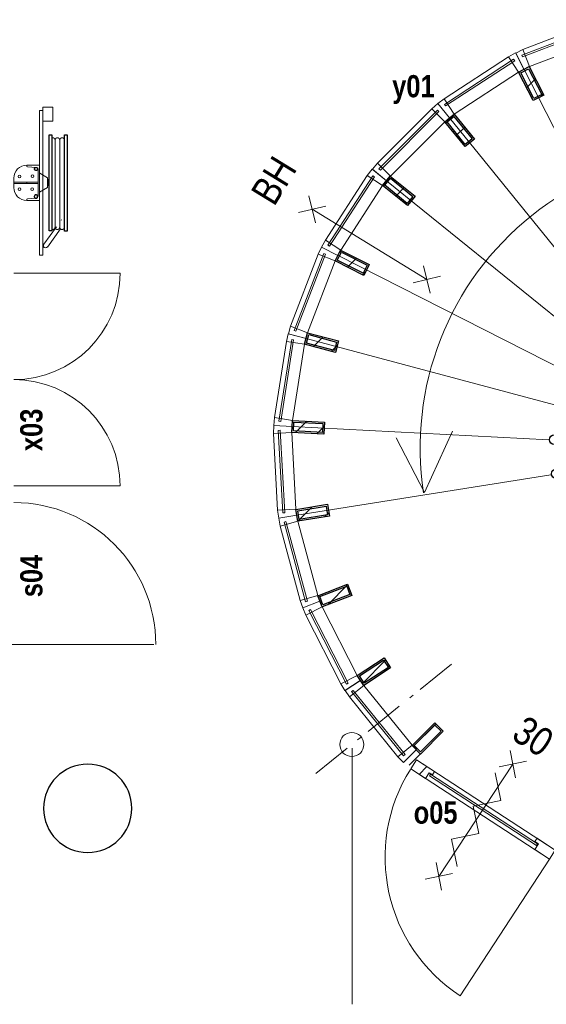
# Model space of a CAD drawing. Header units: millimetres. Extents: x 18442 to 242186, y -49554 to 63508.
# Tile 43 of 175: x 168662 to 171941, y -11329 to -5197. Entities that reach past the tile are written whole.
import ezdxf
from ezdxf.enums import TextEntityAlignment as Align

# ---------------------------------------------------------------- set-up
doc = ezdxf.new("R2010")
doc.units = ezdxf.units.MM
doc.header["$LTSCALE"] = 400
doc.linetypes.add('STYLE_06', pattern=[1.041641, 0.625, -0.208282, 0.069427, -0.138931])
for name, color, linetype, lineweight in [('BA-Brandveiligheid', 7, 'Continuous', 15), ('Binnenkozijnen', 140, 'Continuous', 15), ('Dimension-Binnen', 92, 'Continuous', 25), ('Kozijnmerken', 43, 'Continuous', 9), ('Lijn-stramien', 92, 'STYLE_06', 9), ('mat-beton (ihwg)', 5, 'Continuous', 25), ('mat-glas-hor', 140, 'Continuous', 15), ('mat-naaldhout', 140, 'Continuous', 15), ('mat-staal', 5, 'Continuous', 25), ('None', 7, 'Continuous', 9), ('Tekst', 140, 'Continuous', 15)]:
    doc.layers.add(name, color=color, linetype=linetype, lineweight=lineweight)
doc.layers.get('Dimension-Binnen').off()
doc.layers.get('Kozijnmerken').off()
doc.styles.add('Arial Narrow', font='ARIALN.TTF', dxfattribs={"height": 211.666667})
doc.styles.add('Arial Narrow (bold)', font='ARIALNB.TTF', dxfattribs={"height": 172.861111})

# ---------------------------------------------------------------- blocks, each defined once
blk = doc.blocks.new('*U42')
at = {"layer": 'None', "color": 140, "linetype": 'Continuous', "lineweight": 15, "flags": 128}
blk.add_lwpolyline([(-21.4, 110), (58.6, 110), (58.6, 106.7, -0.391021), (52.6, 100.2), (-0.9, 95.9, 0.391021), (-12.4, 83.5), (-12.4, -83.5, 0.391021), (-0.9, -95.9), (52.6, -100.2, -0.391021), (58.6, -106.7), (58.6, -110), (-21.4, -110)], format="xyb", close=True, dxfattribs=at)
blk = doc.blocks.new('*U43')
at = {"layer": 'None', "color": 253, "linetype": 'Continuous', "lineweight": 5}
for p, q in [((96.625, -278), (96.625, 266)), ((125.704, -278), (125.704, 266)), ((50.42, -31.849), (50.42, 29))]:
    blk.add_line(p, q, dxfattribs=at)
at = {"layer": 'None', "color": 140, "linetype": 'Continuous', "lineweight": 15}
for p, q in [((50.42, 29), (1.453, 57.31)), ((0, -61), (50.42, -31.849))]:
    blk.add_line(p, q, dxfattribs=at)
at = {"layer": 'None', "color": 92, "linetype": 'Continuous', "lineweight": 25}
for points in [[(60.916, 296), (76.476, 296), (76.476, -300), (60.916, -300)], [(154.785, 296), (171.344, 296), (171.344, -302), (154.785, -302)]]:
    blk.add_lwpolyline(points, close=True, dxfattribs=at)
at = {"layer": 'None', "color": 253, "linetype": 'Continuous', "lineweight": 5}
blk.add_lwpolyline([(50.929, 18), (60.916, 18), (60.916, -18), (50.929, -18)], close=True, dxfattribs=at)
for points, knots in [([(96.866, 264), (96.866, 268.997), (93.792, 272.9335), (90.718, 276.87), (85.875, 278.0735), (81.032, 279.277), (76.476, 277.238)], [0, 0, 0, 0.333549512, 0.333549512, 0.666828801, 0.666828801, 1, 1, 1]), ([(125.825, 264), (125.825, 267.886), (123.8855, 271.2505), (121.946, 274.615), (118.586, 276.5575), (115.226, 278.5), (107.466, 278.5), (104.106, 276.5575), (100.746, 274.615), (98.806, 271.2505), (96.866, 267.886), (96.866, 264)], [0, 0, 0, 0.166769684, 0.166769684, 0.333423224, 0.333423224, 0.499994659, 0.666566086, 0.666566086, 0.833226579, 0.833226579, 1, 1, 1]), ([(154.785, 264), (154.785, 267.886), (152.845, 271.2505), (150.905, 274.615), (147.5455, 276.5575), (144.186, 278.5), (140.306, 278.5), (136.426, 278.5), (133.066, 276.5575), (129.706, 274.615), (127.7655, 271.2505), (125.825, 267.886), (125.825, 264)], [0, 0, 0, 0.166772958, 0.166772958, 0.333424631, 0.333424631, 0.499985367, 0.499985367, 0.666556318, 0.666556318, 0.833223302, 0.833223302, 1, 1, 1]), ([(76.477, -291.432), (81.039, -293.343), (85.8175, -292.072), (90.596, -290.801), (93.6105, -286.876), (96.625, -282.951), (96.625, -278)], [0, 0, 0, 0.333165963, 0.333165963, 0.666458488, 0.666458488, 1, 1, 1]), ([(96.625, -278), (96.625, -281.901), (98.573, -285.2795), (100.521, -288.658), (103.895, -290.609), (107.269, -292.56), (111.165, -292.56), (115.061, -292.56), (118.435, -290.609), (121.809, -288.658), (123.7565, -285.2795), (125.704, -281.901), (125.704, -278)], [0, 0, 0, 0.166754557, 0.166754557, 0.333426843, 0.333426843, 0.500005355, 0.500005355, 0.666583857, 0.666583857, 0.833249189, 0.833249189, 1, 1, 1]), ([(125.704, -278), (125.704, -281.901), (127.6525, -285.2795), (129.601, -288.658), (132.975, -290.609), (136.349, -292.56), (140.245, -292.56), (144.141, -292.56), (147.5145, -290.609), (150.888, -288.658), (152.836, -285.2795), (154.784, -281.901), (154.784, -278)], [0, 0, 0, 0.166757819, 0.166757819, 0.333436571, 0.333436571, 0.500014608, 0.500014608, 0.666582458, 0.666582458, 0.833245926, 0.833245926, 1, 1, 1])]:
    blk.add_open_spline(points, degree=2, knots=knots, dxfattribs=at)
blk = doc.blocks.new('BSH')
at = {"layer": 'None', "color": 140, "linetype": 'Continuous', "lineweight": 15}
for p, q in [((0, -61), (0, 111.155)), ((-159.8585, -36.7557), (-159.8585, 32.756)), ((-80, -6.8893), (-80, 2.8892))]:
    blk.add_line(p, q, dxfattribs=at)
at = {"layer": 'None', "color": 253, "linetype": 'Continuous', "lineweight": 5}
for p, q in [((135.277, -233.0824), (136.142, -233.8294)), ((27.7468, -383.0008), (105.0969, -276.5164)), ((130.6676, -289.4337), (48.7568, -402.0618))]:
    blk.add_line(p, q, dxfattribs=at)
at = {"layer": 'None', "color": 140, "linetype": 'Continuous', "lineweight": 15}
for points in [[(0, 448), (20, 448), (20, -452), (0, -452)], [(20, 469.75), (82, 469.75), (82, 382.75), (20, 382.75)], [(-160, 2.8892), (-9, 2.8892), (-9, -6.8893), (-160, -6.8893)]]:
    blk.add_lwpolyline(points, close=True, dxfattribs=at)
at = {"layer": 'None', "color": 8, "linetype": 'Continuous', "lineweight": 5}
for centre in [(-124, 37.275), (-44.5, 38.775), (-124, -41.275), (-45, -41.275)]:
    blk.add_circle(centre, 8.5, dxfattribs=at)
at = {"layer": 'None', "color": 140, "linetype": 'Continuous', "lineweight": 15}
for centre, start, end in [((-80, 28), 90, 180), ((-80, -32), 180, 270)]:
    blk.add_arc(centre, 80, start, end, dxfattribs=at)
at = {"layer": 'None', "color": 9, "linetype": 'Continuous', "lineweight": 5}
blk.add_arc((38.2528, -392.5302), 14.18399, 137.790600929, 325.770923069, dxfattribs=at)
at = {"layer": 'None', "color": 92, "linetype": 'Continuous', "lineweight": 25}
for points, knots in [([(-11.70075, 86.5025), (-12.2626, 89.0317), (-14.0137, 90.9408), (-15.7648, 92.8499), (-18.23575, 93.6275), (-20.7067, 94.4051), (-23.236, 93.84325), (-25.7653, 93.2814), (-27.67445, 91.53015), (-29.5836, 89.7789), (-30.36125, 87.3079), (-31.1389, 84.8369), (-30.57705, 82.3077), (-30.0152, 79.7785), (-28.26385, 77.8694), (-26.5125, 75.9603), (-24.0415, 75.1827), (-21.5705, 74.4051), (-19.0412, 74.96695), (-16.5119, 75.5288), (-14.60305, 77.28005), (-12.6942, 79.0313), (-11.91655, 81.5023), (-11.1389, 83.9733), (-11.70075, 86.5025)], [0, 0, 0, 0.0833344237, 0.0833344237, 0.1666618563, 0.1666618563, 0.2499968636, 0.2499968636, 0.3333348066, 0.3333348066, 0.4166657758, 0.4166657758, 0.5000000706, 0.5000000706, 0.583336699, 0.583336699, 0.666668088, 0.666668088, 0.7500039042, 0.7500039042, 0.8333377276, 0.8333377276, 0.9166657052, 0.9166657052, 1, 1, 1]), ([(-11.75695, -89.71225), (-12.375, -92.4944), (-14.3012, -94.5944), (-16.2274, -96.6944), (-18.94545, -97.54975), (-21.6635, -98.4051), (-24.4457, -97.78705), (-27.2279, -97.169), (-29.328, -95.24265), (-31.4281, -93.3163), (-32.2835, -90.5982), (-33.1389, -87.8801), (-32.52085, -85.09795), (-31.9028, -82.3158), (-29.97635, -80.2158), (-28.0499, -78.1158), (-25.3318, -77.26045), (-22.6137, -76.4051), (-19.83145, -77.02315), (-17.0492, -77.6412), (-14.94945, -79.56755), (-12.8497, -81.4939), (-11.9943, -84.212), (-11.1389, -86.9301), (-11.75695, -89.71225)], [0, 0, 0, 0.083334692, 0.083334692, 0.1666618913, 0.1666618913, 0.2499964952, 0.2499964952, 0.3333343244, 0.3333343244, 0.4166651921, 0.4166651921, 0.4999998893, 0.4999998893, 0.5833365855, 0.5833365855, 0.6666673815, 0.6666673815, 0.7500034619, 0.7500034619, 0.8333376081, 0.8333376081, 0.9166653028, 0.9166653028, 1, 1, 1])]:
    blk.add_open_spline(points, degree=2, knots=knots, dxfattribs=at)
at = {"layer": 'None', "color": 7}
blk.add_blockref('*U43', (0, 0), dxfattribs=at)
at = {"layer": 'None', "color": 140, "rotation": 180}
blk.add_blockref('*U42', (-21.4, -2), dxfattribs=at)
blk = doc.blocks.new('Sanitairunit oudbouw met schacht (2D)')
at = {"layer": 'None', "color": 43, "linetype": 'Continuous', "lineweight": 9}
for p, q in [((6032, -1144.5), (5370, -1144.5)), ((6032, -2468.5), (5370, -2468.5)), ((6241, -3456), (5357, -3456))]:
    blk.add_line(p, q, dxfattribs=at)
for centre, radius, start, end in [((5370, -1144.5), 662, 270, 0), ((5370, -2468.5), 662, 0, 90), ((5370, -3456), 884, 0, 90)]:
    blk.add_arc(centre, radius, start, end, dxfattribs=at)
at = {"layer": 'Dimension-Binnen', "color": 7}
blk.add_blockref('BSH', (5530, -579), dxfattribs=at)
blk = doc.blocks.new('Kolom O 550')
at = {"layer": 'mat-beton (ihwg)', "lineweight": 25}
blk.add_circle((0, 0), 275, dxfattribs=at)
blk = doc.blocks.new('*X1062')
at = {"layer": 'None', "lineweight": 9}
blk.add_line((-7209.5, -987), (-7171.7, -949.2), dxfattribs=at)
blk = doc.blocks.new('*X1063')
at = {"layer": 'None', "lineweight": 25}
blk.add_line((-7389.7, -1591.4), (-7376.4, -1578.2), dxfattribs=at)
blk = doc.blocks.new('*X1064')
at = {"layer": 'None', "lineweight": 9}
blk.add_line((-7414.1, -1757.2), (-7410.5, -1753.7), dxfattribs=at)
blk = doc.blocks.new('*X1065')
at = {"layer": 'None', "lineweight": 9}
blk.add_line((-7364, -1990), (-7326.7, -1952.7), dxfattribs=at)
blk = doc.blocks.new('*X1066')
at = {"layer": 'None', "lineweight": 9}
blk.add_line((-7267.4, -2176.3), (-7231.9, -2140.8), dxfattribs=at)
blk = doc.blocks.new('*X1067')
at = {"layer": 'None', "lineweight": 9}
blk.add_line((-7131.6, -2323.2), (-7115, -2306.7), dxfattribs=at)
blk = doc.blocks.new('*X1068')
at = {"layer": 'None', "lineweight": 9}
blk.add_line((-6573.1, -2613.3), (-6546.9, -2587.1), dxfattribs=at)
blk = doc.blocks.new('*X1069')
at = {"layer": 'None', "lineweight": 9}
blk.add_line((-6333.9, -2657), (-6301.4, -2624.4), dxfattribs=at)
blk = doc.blocks.new('*X1070')
at = {"layer": 'None', "lineweight": 25}
blk.add_line((-6146, -2610.5), (-6104.2, -2568.6), dxfattribs=at)
blk = doc.blocks.new('*X1071')
at = {"layer": 'None', "lineweight": 9}
blk.add_line((-5937, -2542.9), (-5896.9, -2502.8), dxfattribs=at)
blk = doc.blocks.new('*X1072')
at = {"layer": 'None', "lineweight": 9}
blk.add_line((-5492.5, -2098.4), (-5454, -2059.8), dxfattribs=at)
blk = doc.blocks.new('*X1073')
at = {"layer": 'None', "lineweight": 25}
blk.add_line((-5428.3, -1892.7), (-5385.9, -1850.3), dxfattribs=at)
blk = doc.blocks.new('*X1074')
at = {"layer": 'None', "lineweight": 9}
blk.add_line((-5368.1, -1691.1), (-5345.4, -1668.4), dxfattribs=at)
blk = doc.blocks.new('*X1075')
at = {"layer": 'None', "lineweight": 9}
blk.add_line((-5416, -1456.2), (-5380.4, -1420.6), dxfattribs=at)
blk = doc.blocks.new('*X1076')
at = {"layer": 'None', "lineweight": 9}
blk.add_line((-5563.5, -1038), (-5558.2, -1032.7), dxfattribs=at)
blk = doc.blocks.new('*X1077')
at = {"layer": 'None', "lineweight": 9}
blk.add_line((-5703.9, -895.6), (-5670.6, -862.2), dxfattribs=at)
blk = doc.blocks.new('*X1078')
at = {"layer": 'None', "lineweight": 9}
blk.add_line((-5865.6, -774.4), (-5824.5, -733.3), dxfattribs=at)
blk = doc.blocks.new('*X1079')
at = {"layer": 'None', "lineweight": 9}
blk.add_line((-6054.3, -680.2), (-6012.7, -638.7), dxfattribs=at)
blk = doc.blocks.new('*X1080')
at = {"layer": 'None', "lineweight": 9}
blk.add_line((-6264.5, -607.7), (-6236.5, -579.7), dxfattribs=at)
blk = doc.blocks.new('*X1081')
at = {"layer": 'None', "lineweight": 9}
blk.add_line((-7059.7, -837.2), (-7021.3, -798.8), dxfattribs=at)
blk = doc.blocks.new('*U1082')
at = {"layer": 'mat-staal', "lineweight": 25}
for centre in [(-6656.1, -633.6), (-6446.6, -599.4), (-6234.6, -609.6), (-6029.3, -663.6), (-6854, -710.6), (-5839.7, -759.2), (-7031.5, -827), (-5674.1, -892), (-7180.9, -977.8), (-5539.8, -1056.4), (-7295.8, -1156.3), (-5442.6, -1245.1), (-7371, -1354.8), (-5386.7, -1449.9), (-7403.2, -1564.7), (-5374.7, -1661.9), (-7391.2, -1776.6), (-5406.9, -1871.7), (-7335.3, -1981.4), (-5482.1, -2070.2), (-7238.1, -2170.1), (-5596.9, -2248.8), (-7103.8, -2334.5), (-5746.4, -2399.5), (-6938.2, -2467.4), (-5923.9, -2516), (-6748.6, -2562.9), (-6121.7, -2592.9), (-6543.3, -2616.9), (-6331.3, -2627.1)]:
    blk.add_circle(centre, 30, dxfattribs=at)
at = {"layer": 'None', "color": 43, "linetype": 'Continuous', "lineweight": 9}
for p, q in [((-6527.2, 1026.4), (-6443, -571.4)), ((-5974, 997.4), (-6223.8, -583)), ((-7074.4, 939.7), (-6659.9, -605.6)), ((-5438.8, 854), (-6011.8, -639.9)), ((-7591.6, 741.2), (-6864.8, -684.2)), ((-4945.2, 602.5), (-5816.3, -739.6)), ((-8056.2, 439.5), (-7049, -803.7)), ((-4514.7, 253.9), (-5645.7, -877.8)), ((-8448, 47.7), (-7204.3, -958.9)), ((-4166, -176.7), (-5507.7, -1048.5)), ((-8749.7, -416.9), (-7323.9, -1142.9)), ((-3914.5, -670.3), (-5408.1, -1244.1)), ((-8948.2, -934.1), (-7402.6, -1347.8)), ((-3771.1, -1205.4), (-5351.3, -1456.1)), ((-9034.9, -1481.3), (-7437.1, -1564.6)), ((-9005.9, -2034.6), (-7425.7, -1783.8))]:
    blk.add_line(p, q, dxfattribs=at)
at = {"layer": 'None', "color": 7, "linetype": 'Continuous', "lineweight": 5}
blk.add_line((-4514.6, -3493.8), (-5646.3, -2362.8), dxfattribs=at)
at = {"layer": 'mat-staal'}
for name in ['*X1080', '*X1079', '*X1078', '*X1081', '*X1077', '*X1062', '*X1076', '*X1075', '*X1063', '*X1074', '*X1064', '*X1073', '*X1065', '*X1072', '*X1066', '*X1067', '*X1071', '*X1070', '*X1068', '*X1069']:
    blk.add_blockref(name, (0, 0), dxfattribs=at)
blk = doc.blocks.new('*U1091')
at = {"layer": 'Binnenkozijnen', "color": 43, "lineweight": 9}
for p, q in [((-8679.1, -3166.5), (-8590.5, -3094.7)), ((-8590.5, -3094.7), (-8288.6, -3467.1)), ((-8679.1, -3166.5), (-8377.2, -3538.9)), ((-8377.2, -3538.9), (-8288.6, -3467.1))]:
    blk.add_line(p, q, dxfattribs=at)
at = {"layer": 'Binnenkozijnen', "lineweight": 15}
for p, q in [((-8666, -3133.4), (-8656.7, -3125.9)), ((-8656.7, -3125.9), (-8332.8, -3525.4)), ((-8666, -3133.4), (-8342.1, -3533)), ((-8342.1, -3533), (-8332.8, -3525.4))]:
    blk.add_line(p, q, dxfattribs=at)
at = {"layer": 'Binnenkozijnen', "color": 140, "lineweight": 15}
for points in [[(-8611, -3063.3), (-8590.5, -3094.7), (-8679.1, -3166.5), (-8706.6, -3125.4)], [(-8262.1, -3493.6), (-8288.6, -3467.1), (-8377.2, -3538.9), (-8342.7, -3574.3)]]:
    blk.add_lwpolyline(points, close=True, dxfattribs=at)
blk = doc.blocks.new('*X1092')
at = {"layer": 'None', "lineweight": 25}
blk.add_line((-8598.3, -3082.8), (-8453.7, -2938.3), dxfattribs=at)
blk = doc.blocks.new('*U1093')
at = {"layer": 'mat-staal', "lineweight": 25}
for points in [[(-8590.5, -3094.7), (-8631.4, -3031.9), (-8463.7, -2922.9), (-8422.8, -2985.8)], [(-8587.6, -3080.9), (-8617.6, -3034.8), (-8466.6, -2936.7), (-8436.7, -2982.8)]]:
    blk.add_lwpolyline(points, close=True, dxfattribs=at)
at = {"layer": 'mat-staal'}
blk.add_blockref('*X1092', (0, 0), dxfattribs=at)
blk = doc.blocks.new('*U1094')
at = {"layer": 'Binnenkozijnen', "color": 43, "lineweight": 9}
for p, q in [((-8951.5, -2657.6), (-8850, -2605.7)), ((-8850, -2605.7), (-8631.9, -3032.6)), ((-8951.5, -2657.6), (-8733.5, -3084.5)), ((-8733.5, -3084.5), (-8631.9, -3032.6))]:
    blk.add_line(p, q, dxfattribs=at)
at = {"layer": 'Binnenkozijnen', "lineweight": 15}
for p, q in [((-8931.9, -2627.9), (-8921.2, -2622.4)), ((-8931.9, -2627.9), (-8697.9, -3086)), ((-8921.2, -2622.4), (-8687.2, -3080.5)), ((-8697.9, -3086), (-8687.2, -3080.5))]:
    blk.add_line(p, q, dxfattribs=at)
at = {"layer": 'Binnenkozijnen', "color": 140, "lineweight": 15}
for points in [[(-8863.5, -2570.7), (-8850, -2605.7), (-8951.5, -2657.6), (-8969.9, -2611.7)], [(-8611.5, -3064.1), (-8631.9, -3032.6), (-8733.5, -3084.5), (-8707, -3126.3)]]:
    blk.add_lwpolyline(points, close=True, dxfattribs=at)
blk = doc.blocks.new('*X1095')
at = {"layer": 'None', "lineweight": 9}
blk.add_line((-8814.7, -2592.1), (-8689.2, -2466.7), dxfattribs=at)
blk = doc.blocks.new('*U1096')
at = {"layer": 'mat-staal', "lineweight": 25}
for points in [[(-8850, -2605.7), (-8876.9, -2535.7), (-8690.3, -2463.9), (-8663.4, -2533.9)], [(-8844.3, -2592.8), (-8864, -2541.5), (-8696, -2476.8), (-8676.3, -2528.2)]]:
    blk.add_lwpolyline(points, close=True, dxfattribs=at)
at = {"layer": 'mat-staal'}
blk.add_blockref('*X1095', (0, 0), dxfattribs=at)
blk = doc.blocks.new('*U1097')
at = {"layer": 'Binnenkozijnen', "color": 43, "lineweight": 9}
for p, q in [((-9111.3, -2102), (-9001.2, -2072.4)), ((-9001.2, -2072.4), (-8876.6, -2535.3)), ((-9111.3, -2102), (-8986.7, -2565)), ((-8986.7, -2565), (-8876.6, -2535.3))]:
    blk.add_line(p, q, dxfattribs=at)
at = {"layer": 'Binnenkozijnen', "lineweight": 15}
for p, q in [((-9085.9, -2077.1), (-9074.3, -2074)), ((-9085.9, -2077.1), (-8952.2, -2573.8)), ((-9074.3, -2074), (-8940.6, -2570.7)), ((-8952.2, -2573.8), (-8940.6, -2570.7))]:
    blk.add_line(p, q, dxfattribs=at)
at = {"layer": 'Binnenkozijnen', "color": 140, "lineweight": 15}
for points in [[(-9007.1, -2035.4), (-9001.2, -2072.4), (-9111.3, -2102), (-9119.6, -2053.3)], [(-8863.1, -2570.3), (-8876.6, -2535.3), (-8986.7, -2565), (-8969.5, -2611.3)]]:
    blk.add_lwpolyline(points, close=True, dxfattribs=at)
blk = doc.blocks.new('*X1098')
at = {"layer": 'None', "lineweight": 25}
blk.add_line((-9001.3, -2071.6), (-8911.9, -1982.3), dxfattribs=at)
at = {"layer": 'None', "lineweight": 9}
blk.add_line((-8834, -2045.8), (-8807.2, -2018.9), dxfattribs=at)
blk = doc.blocks.new('*U1099')
at = {"layer": 'mat-staal', "lineweight": 25}
for points in [[(-9001.2, -2072.4), (-9013, -1998.3), (-8815.4, -1966.9), (-8803.7, -2041)], [(-8992.9, -2061), (-9001.5, -2006.7), (-8823.7, -1978.4), (-8815.1, -2032.7)]]:
    blk.add_lwpolyline(points, close=True, dxfattribs=at)
at = {"layer": 'mat-staal'}
blk.add_blockref('*X1098', (0, 0), dxfattribs=at)
blk = doc.blocks.new('*U1100')
at = {"layer": 'Binnenkozijnen', "color": 43, "lineweight": 9}
for p, q in [((-9152, -1525.4), (-9038.1, -1519.3)), ((-9152, -1525.4), (-9126.4, -2004.1)), ((-9038.1, -1519.3), (-9012.6, -1998)), ((-9126.4, -2004.1), (-9012.6, -1998))]:
    blk.add_line(p, q, dxfattribs=at)
at = {"layer": 'Binnenkozijnen', "lineweight": 15}
for p, q in [((-9122, -1506.3), (-9110, -1505.6)), ((-9122, -1506.3), (-9094.5, -2019.9)), ((-9110, -1505.6), (-9082.5, -2019.3)), ((-9094.5, -2019.9), (-9082.5, -2019.3))]:
    blk.add_line(p, q, dxfattribs=at)
at = {"layer": 'Binnenkozijnen', "color": 140, "lineweight": 15}
for points in [[(-9036.2, -1481.9), (-9038.1, -1519.3), (-9152, -1525.4), (-9150.1, -1476)], [(-9006.6, -2035.1), (-9012.6, -1998), (-9126.4, -2004.1), (-9119.2, -2053)]]:
    blk.add_lwpolyline(points, close=True, dxfattribs=at)
blk = doc.blocks.new('*X1101')
at = {"layer": 'None', "lineweight": 25}
blk.add_line((-9015.8, -1520.5), (-8944.4, -1449.1), dxfattribs=at)
at = {"layer": 'None', "lineweight": 9}
blk.add_line((-8881.3, -1527.4), (-8836, -1482), dxfattribs=at)
blk = doc.blocks.new('*U1102')
at = {"layer": 'mat-staal', "lineweight": 25}
for points in [[(-9038.1, -1519.3), (-9034.3, -1444.4), (-8834.5, -1454.8), (-8838.4, -1529.7)], [(-9027.6, -1509.9), (-9024.8, -1454.9), (-8845, -1464.2), (-8847.9, -1519.2)]]:
    blk.add_lwpolyline(points, close=True, dxfattribs=at)
at = {"layer": 'mat-staal'}
blk.add_blockref('*X1101', (0, 0), dxfattribs=at)
blk = doc.blocks.new('*U1103')
at = {"layer": 'Binnenkozijnen', "color": 43, "lineweight": 9}
for p, q in [((-9071.9, -952.9), (-9146.4, -1426.5)), ((-9071.9, -952.9), (-8959.3, -970.6)), ((-8959.3, -970.6), (-9033.8, -1444.2)), ((-9146.4, -1426.5), (-9033.8, -1444.2))]:
    blk.add_line(p, q, dxfattribs=at)
at = {"layer": 'Binnenkozijnen', "lineweight": 15}
for p, q in [((-9038.6, -940.4), (-9118.5, -1448.6)), ((-9026.7, -942.3), (-9106.7, -1450.4)), ((-9038.6, -940.4), (-9026.7, -942.3)), ((-9118.5, -1448.6), (-9106.7, -1450.4))]:
    blk.add_line(p, q, dxfattribs=at)
at = {"layer": 'Binnenkozijnen', "color": 140, "lineweight": 15}
for points in [[(-8949.6, -934.4), (-8959.3, -970.6), (-9071.9, -952.9), (-9059.8, -905)], [(-9035.7, -1481.6), (-9033.8, -1444.2), (-9146.4, -1426.5), (-9149.6, -1475.8)]]:
    blk.add_lwpolyline(points, close=True, dxfattribs=at)
blk = doc.blocks.new('*X1104')
at = {"layer": 'None', "lineweight": 9}
blk.add_line((-8904.8, -985.2), (-8843.5, -923.9), dxfattribs=at)
at = {"layer": 'None', "lineweight": 25}
blk.add_line((-8793.2, -1015), (-8753.6, -975.4), dxfattribs=at)
blk = doc.blocks.new('*U1105')
at = {"layer": 'mat-staal', "lineweight": 25}
for points in [[(-8959.3, -970.6), (-8940, -898.2), (-8746.7, -949.8), (-8766.1, -1022.3)], [(-8947.1, -963.6), (-8932.9, -910.4), (-8759, -956.9), (-8773.2, -1010)]]:
    blk.add_lwpolyline(points, close=True, dxfattribs=at)
at = {"layer": 'mat-staal'}
blk.add_blockref('*X1104', (0, 0), dxfattribs=at)
blk = doc.blocks.new('*U1106')
at = {"layer": 'Binnenkozijnen', "color": 43, "lineweight": 9}
for p, q in [((-8874.6, -409.6), (-9045.9, -857.3)), ((-8874.6, -409.6), (-8768.1, -450.3)), ((-8768.1, -450.3), (-8939.5, -898)), ((-9045.9, -857.3), (-8939.5, -898))]:
    blk.add_line(p, q, dxfattribs=at)
at = {"layer": 'Binnenkozijnen', "lineweight": 15}
for p, q in [((-8839.4, -404.3), (-9023.2, -884.7)), ((-8828.2, -408.6), (-9012, -889)), ((-8839.4, -404.3), (-8828.2, -408.6)), ((-9023.2, -884.7), (-9012, -889))]:
    blk.add_line(p, q, dxfattribs=at)
at = {"layer": 'Binnenkozijnen', "color": 140, "lineweight": 15}
for points in [[(-8751.1, -416.9), (-8768.1, -450.3), (-8874.6, -409.6), (-8852.7, -365.2)], [(-8949.1, -934.3), (-8939.5, -898), (-9045.9, -857.3), (-9059.3, -904.9)]]:
    blk.add_lwpolyline(points, close=True, dxfattribs=at)
blk = doc.blocks.new('*X1107')
at = {"layer": 'None', "lineweight": 25}
for p, q in [((-8741.2, -397.3), (-8729.6, -385.8)), ((-8597.9, -536.9), (-8577.3, -516.3))]:
    blk.add_line(p, q, dxfattribs=at)
at = {"layer": 'None', "lineweight": 9}
blk.add_line((-8691.7, -489.2), (-8635.9, -433.4), dxfattribs=at)
blk = doc.blocks.new('*U1108')
at = {"layer": 'mat-staal', "lineweight": 25}
for points in [[(-8768.1, -450.3), (-8734.1, -383.5), (-8555.9, -474.1), (-8589.9, -541)], [(-8754.7, -445.9), (-8729.7, -396.9), (-8569.3, -478.5), (-8594.2, -527.5)]]:
    blk.add_lwpolyline(points, close=True, dxfattribs=at)
at = {"layer": 'mat-staal'}
blk.add_blockref('*X1107', (0, 0), dxfattribs=at)
blk = doc.blocks.new('*U1109')
at = {"layer": 'Binnenkozijnen', "color": 43, "lineweight": 9}
for p, q in [((-8568.6, 80.9), (-8829.3, -321.4)), ((-8568.6, 80.9), (-8472.9, 18.9)), ((-8472.9, 18.9), (-8733.6, -383.4)), ((-8829.3, -321.4), (-8733.6, -383.4))]:
    blk.add_line(p, q, dxfattribs=at)
at = {"layer": 'Binnenkozijnen', "lineweight": 15}
for p, q in [((-8533, 78.7), (-8812.8, -352.9)), ((-8523, 72.2), (-8802.7, -359.5)), ((-8533, 78.7), (-8523, 72.2)), ((-8812.8, -352.9), (-8802.7, -359.5))]:
    blk.add_line(p, q, dxfattribs=at)
at = {"layer": 'Binnenkozijnen', "color": 140, "lineweight": 15}
for points in [[(-8449.3, 48.1), (-8472.9, 18.9), (-8568.6, 80.9), (-8538, 119.7)], [(-8750.6, -416.8), (-8733.6, -383.4), (-8829.3, -321.4), (-8852.2, -365.2)]]:
    blk.add_lwpolyline(points, close=True, dxfattribs=at)
blk = doc.blocks.new('*X1110')
at = {"layer": 'None', "lineweight": 9}
blk.add_line((-8469.3, 16), (-8416, 69.3), dxfattribs=at)
at = {"layer": 'None', "lineweight": 25}
blk.add_line((-8391.1, -47.2), (-8337.8, 6.1), dxfattribs=at)
blk = doc.blocks.new('*U1111')
at = {"layer": 'mat-staal', "lineweight": 25}
for points in [[(-8472.9, 18.9), (-8425.7, 77.2), (-8270.2, -48.5), (-8317.4, -106.8)], [(-8458.8, 20.4), (-8424.3, 63.2), (-8284.3, -50), (-8318.9, -92.8)]]:
    blk.add_lwpolyline(points, close=True, dxfattribs=at)
at = {"layer": 'mat-staal'}
blk.add_blockref('*X1110', (0, 0), dxfattribs=at)
blk = doc.blocks.new('*U1112')
at = {"layer": 'Binnenkozijnen', "color": 43, "lineweight": 9}
for p, q in [((-8166, 496.4), (-8504.8, 157.3)), ((-8166, 496.4), (-8085.3, 415.9)), ((-8085.3, 415.9), (-8424.1, 76.7)), ((-8504.8, 157.3), (-8424.1, 76.7))]:
    blk.add_line(p, q, dxfattribs=at)
at = {"layer": 'Binnenkozijnen', "lineweight": 15}
for p, q in [((-8131.7, 486.9), (-8495.2, 123)), ((-8123.2, 478.4), (-8486.7, 114.5)), ((-8131.7, 486.9), (-8123.2, 478.4)), ((-8495.2, 123), (-8486.7, 114.5))]:
    blk.add_line(p, q, dxfattribs=at)
at = {"layer": 'Binnenkozijnen', "color": 140, "lineweight": 15}
for points in [[(-8056.2, 439.5), (-8085.3, 415.9), (-8166, 496.4), (-8128, 528.1)], [(-8447.7, 47.6), (-8424.1, 76.7), (-8504.8, 157.3), (-8536.3, 119.2)]]:
    blk.add_lwpolyline(points, close=True, dxfattribs=at)
blk = doc.blocks.new('*X1113')
at = {"layer": 'None', "lineweight": 9}
blk.add_line((-8078.2, 407.1), (-8024.9, 460.4), dxfattribs=at)
at = {"layer": 'None', "lineweight": 25}
blk.add_line((-8014.9, 329), (-7961.6, 382.3), dxfattribs=at)
blk = doc.blocks.new('*U1114')
at = {"layer": 'mat-staal', "lineweight": 25}
for points in [[(-8085.3, 415.9), (-8027, 463.1), (-7901.1, 307.7), (-7959.4, 260.5)], [(-8071.3, 414.4), (-8028.5, 449), (-7915.2, 309.2), (-7957.9, 274.5)]]:
    blk.add_lwpolyline(points, close=True, dxfattribs=at)
at = {"layer": 'mat-staal'}
blk.add_blockref('*X1113', (0, 0), dxfattribs=at)
blk = doc.blocks.new('*U1115')
at = {"layer": 'Binnenkozijnen', "color": 43, "lineweight": 9}
for p, q in [((-7688.3, 820.6), (-8090.1, 559.1)), ((-7688.3, 820.6), (-7626.1, 725)), ((-7626.1, 725), (-8027.9, 463.5)), ((-8090.1, 559.1), (-8027.9, 463.5))]:
    blk.add_line(p, q, dxfattribs=at)
at = {"layer": 'Binnenkozijnen', "lineweight": 15}
for p, q in [((-7656.7, 804.1), (-8087.8, 523.6)), ((-7656.7, 804.1), (-7650.2, 794.1)), ((-7650.2, 794.1), (-8081.3, 513.5)), ((-8087.8, 523.6), (-8081.3, 513.5))]:
    blk.add_line(p, q, dxfattribs=at)
at = {"layer": 'Binnenkozijnen', "color": 140, "lineweight": 15}
for points in [[(-7592.7, 742.1), (-7626.1, 725), (-7688.3, 820.6), (-7644.5, 843.6)], [(-8057, 439.9), (-8027.9, 463.5), (-8090.1, 559.1), (-8128.8, 528.4)]]:
    blk.add_lwpolyline(points, close=True, dxfattribs=at)
blk = doc.blocks.new('*X1116')
at = {"layer": 'None', "lineweight": 25}
for p, q in [((-7623.6, 720.2), (-7611.2, 732.6)), ((-7492.2, 568.8), (-7472.3, 588.7))]:
    blk.add_line(p, q, dxfattribs=at)
at = {"layer": 'None', "lineweight": 9}
blk.add_line((-7575.8, 626.6), (-7520.1, 682.3), dxfattribs=at)
blk = doc.blocks.new('*U1117')
at = {"layer": 'mat-staal', "lineweight": 25}
for points in [[(-7626.1, 725), (-7559.3, 759.1), (-7468.4, 581), (-7535.2, 546.9)], [(-7612.6, 720.7), (-7563.6, 745.7), (-7481.8, 585.4), (-7530.8, 560.4)]]:
    blk.add_lwpolyline(points, close=True, dxfattribs=at)
at = {"layer": 'mat-staal'}
blk.add_blockref('*X1116', (0, 0), dxfattribs=at)
blk = doc.blocks.new('*U1118')
at = {"layer": 'Binnenkozijnen', "lineweight": 15}
for p, q in [((-7125, 1014.8), (-7605, 830)), ((-7120.7, 1003.6), (-7600.7, 818.8)), ((-7125, 1014.8), (-7120.7, 1003.6)), ((-7605, 830), (-7600.7, 818.8))]:
    blk.add_line(p, q, dxfattribs=at)
at = {"layer": 'Binnenkozijnen', "color": 43, "lineweight": 9}
for p, q in [((-7152.5, 1037.5), (-7599.8, 865.2)), ((-7152.5, 1037.5), (-7111.5, 931.1)), ((-7111.5, 931.1), (-7558.9, 758.9)), ((-7599.8, 865.2), (-7558.9, 758.9))]:
    blk.add_line(p, q, dxfattribs=at)
at = {"layer": 'Binnenkozijnen', "color": 140, "lineweight": 15}
for points in [[(-7075.3, 940.8), (-7111.5, 931.1), (-7152.5, 1037.5), (-7104.9, 1050.9)], [(-7592.3, 741.8), (-7558.9, 758.9), (-7599.8, 865.2), (-7644.1, 843.3)]]:
    blk.add_lwpolyline(points, close=True, dxfattribs=at)
blk = doc.blocks.new('*X1154')
at = {"layer": 'None', "lineweight": 9}
blk.add_line((-8283.2, -3474.9), (-8141.8, -3333.4), dxfattribs=at)
blk = doc.blocks.new('*U1155')
at = {"layer": 'mat-staal', "lineweight": 25}
for points in [[(-8236.3, -3521.7), (-8289.3, -3468.7), (-8148, -3327.2), (-8094.9, -3380.2)], [(-8236.3, -3507.6), (-8275.2, -3468.7), (-8148, -3341.3), (-8109.1, -3380.2)]]:
    blk.add_lwpolyline(points, close=True, dxfattribs=at)
at = {"layer": 'mat-staal'}
blk.add_blockref('*X1154', (0, 0), dxfattribs=at)
blk = doc.blocks.new('*U1169')
at = {"layer": 'None', "color": 43, "linetype": 'Continuous', "lineweight": 9}
for q in [(-8038, -1511.8), (-8389.1, -1552.5)]:
    blk.add_line((-8211.5, -1893.7), q, dxfattribs=at)
blk.add_arc((-6388.9, -1613.3), 1850, 8.32617, 188.7488, dxfattribs=at)
at = {"layer": 'None', "color": 7}
for name in ['*U1118', '*U1082', '*U1115', '*U1117', '*U1112', '*U1114', '*U1109', '*U1111', '*U1106', '*U1108', '*U1103', '*U1105', '*U1102', '*U1100', '*U1099', '*U1097', '*U1096', '*U1094', '*U1093', '*U1091', '*U1155']:
    blk.add_blockref(name, (0, 0), dxfattribs=at)
blk = doc.blocks.new('0BH  Y')
at = {"layer": 'BA-Brandveiligheid', "color": 7, "linetype": 'Continuous', "lineweight": 15}
for p, q in [((-61.7, 480.2), (61.7, 356.7)), ((61.7, 480.2), (-61.7, 356.7)), ((0, -418.5), (0, 418.5)), ((-61.7, -480.2), (61.7, -356.7)), ((61.7, -480.2), (-61.7, -356.7))]:
    blk.add_line(p, q, dxfattribs=at)
at = {"layer": 'BA-Brandveiligheid', "color": 43, "insert": (-113.4, 805), "char_height": 177.8, "attachment_point": 1, "style": 'Arial Narrow'}
blk.add_mtext('BH', dxfattribs=at)
blk = doc.blocks.new('030min zelfsluitend Y')
at = {"layer": 'BA-Brandveiligheid', "color": 7, "linetype": 'Continuous', "lineweight": 15}
for p, q in [((-61.7, 480.2), (61.7, 356.7)), ((61.7, 480.2), (-61.7, 356.7)), ((-61.7, -480.2), (61.7, -356.7)), ((61.7, -480.2), (-61.7, -356.7))]:
    blk.add_line(p, q, dxfattribs=at)
at = {"layer": 'None', "color": 7, "linetype": 'Continuous', "lineweight": 15}
for p, q in [((0, -418.5), (0, 418.5)), ((61.7, 188.6), (-61.7, 312.1)), ((61.7, 188.6), (-61.7, 65.2)), ((61.7, -58.3), (-61.7, 65.2)), ((61.7, -58.3), (-61.7, -181.8)), ((61.7, -305.3), (-61.7, -181.8))]:
    blk.add_line(p, q, dxfattribs=at)
at = {"layer": 'BA-Brandveiligheid', "color": 43, "insert": (-102.6, 722.4), "char_height": 177.8, "attachment_point": 1, "style": 'Arial Narrow'}
blk.add_mtext('30', dxfattribs=at)
blk = doc.blocks.new('Kozijnmerk 50')
at = {"layer": 'None', "color": 43, "style": 'Arial Narrow (bold)'}
blk.add_attdef('merk', text='', height=138.3, dxfattribs=at).set_placement((0, 0), align=Align.MIDDLE_CENTER)
blk = doc.blocks.new('*X1989')
at = {"layer": 'None', "lineweight": 5}
blk.add_line((-8244.7, -3648.5), (-8196.3, -3600.1), dxfattribs=at)
blk = doc.blocks.new('*U1990')
at = {"layer": 'mat-glas-hor', "color": 140, "lineweight": 15}
blk.add_lwpolyline([(-7515.3, -4090.5), (-8181.5, -3656.8), (-8175, -3646.8), (-7508.7, -4080.4)], close=True, dxfattribs=at)
at = {"layer": 'mat-naaldhout', "color": 140, "linetype": 'Continuous', "lineweight": 15}
for points in [[(-8183.4, -3638.3), (-8162.5, -3651.9), (-8148.8, -3631), (-8261.1, -3557.9), (-8297.7, -3614.1), (-8206.3, -3673.5)], [(-7502.9, -4081.2), (-7523.9, -4067.5), (-7510.3, -4046.6), (-7397.9, -4119.7), (-7434.5, -4175.8), (-7525.9, -4116.4)]]:
    blk.add_lwpolyline(points, close=True, dxfattribs=at)
at = {"layer": 'None', "color": 43, "linetype": 'Continuous', "lineweight": 9}
blk.add_line((-7988.9, -5027.8), (-7434.5, -4175.8), dxfattribs=at)
at = {"layer": 'None', "color": 8, "lineweight": 5}
blk.add_lwpolyline([(-8261.1, -3557.9), (-8297.7, -3614.1), (-7434.5, -4175.8), (-7397.9, -4119.7)], close=True, dxfattribs=at)
at = {"layer": 'None', "color": 43, "linetype": 'Continuous', "lineweight": 9}
blk.add_arc((-7427.1, -4164.5), 1030, 147.91306, 236.94361, dxfattribs=at)
at = {"layer": 'mat-naaldhout', "color": 140}
blk.add_blockref('*X1989', (0, 0), dxfattribs=at)
blk = doc.blocks.new('*U1991')
at = {"layer": 'None', "color": 7}
blk.add_blockref('*U1990', (0, 0), dxfattribs=at)
blk = doc.blocks.new('*U1992')
at = {"layer": 'None', "color": 7}
blk.add_blockref('*U1991', (0, 0), dxfattribs=at)

msp = doc.modelspace()

# ---------------------------------------------------------------- linework, layer by layer
at = {"layer": 'Lijn-stramien', "lineweight": 9}
msp.add_line((170506.86297, -9890.89316), (171379.03761, -9188.38115), dxfattribs=at)
at = {"layer": 'None', "lineweight": 9}
msp.add_line((170731.7849, -9733.26899), (170731.7849, -11328.68822), dxfattribs=at)
msp.add_line((170731.7849, -9733.26899), (170731.7849, -11328.68822), dxfattribs=at)
at = {"layer": 'None', "color": 140, "lineweight": 15}
msp.add_line((171158.91768, -9768.73591), (171088.41982, -9839.283), dxfattribs=at)
msp.add_circle((170730.30717, -9710.91517), 75, dxfattribs=at)

# ---------------------------------------------------------------- block references
at = {"layer": 'Kozijnmerken', "color": 7}
for p, values in [((171113.86018, -5611.64031), {'merk': 'y01'}), ((171252.11313, -10134.76648), {'merk': 'o05'})]:
    msp.add_blockref('Kozijnmerk 50', p, dxfattribs=at).add_auto_attribs(values)
at = {"layer": 'Kozijnmerken', "color": 7, "rotation": 90}
for p, values in [((168734.55032, -7751.63601), {'merk': 'x03'}), ((168734.55032, -8661.63601), {'merk': 's04'})]:
    msp.add_blockref('Kozijnmerk 50', p, dxfattribs=at).add_auto_attribs(values)
at = {"layer": 'mat-beton (ihwg)', "color": 7, "xscale": -1, "rotation": 270}
msp.add_blockref('Kolom O 550', (169085.7849, -10108.38115), dxfattribs=at)
at = {"layer": 'None', "color": 7}
for name, p in [('Sanitairunit oudbouw met schacht (2D)', (163255.7849, -5632.38115)), ('*U1169', (179394.72553, -6248.38115)), ('*U1992', (179394.72553, -6248.38115))]:
    msp.add_blockref(name, p, dxfattribs=at)
at = {"layer": 'None', "color": 7, "rotation": 326.5937667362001}
msp.add_blockref('030min zelfsluitend Y', (171502.38839, -10182.46276), dxfattribs=at)
at = {"layer": 'Tekst', "color": 7, "rotation": 58.52549012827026}
msp.add_blockref('0BH  Y', (170840.53523, -6596.6573), dxfattribs=at)

doc.saveas('drawing.dxf')
